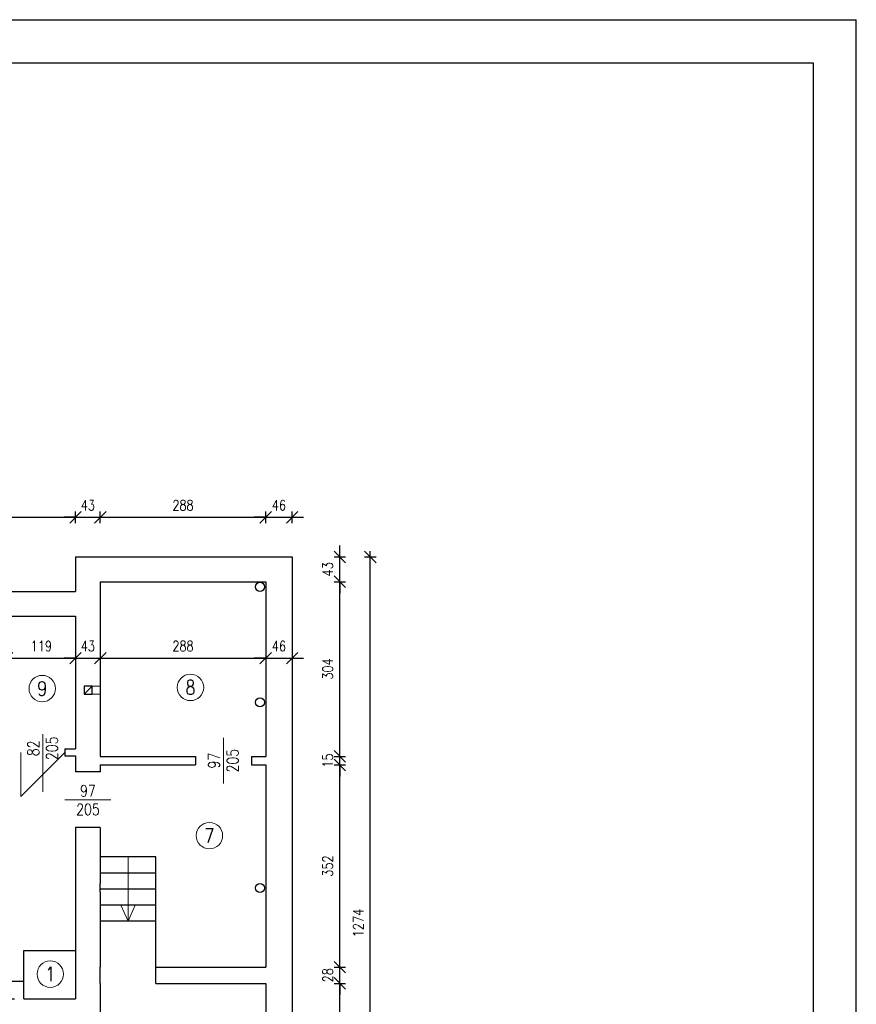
# Model space of a CAD drawing. Header units: centimetres. Extents: x 16800 to 40740, y -5708 to 2993.
# Tile 11 of 34: x 25699 to 27155, y -1782 to -68. Entities that reach past the tile are written whole.
import ezdxf
from ezdxf.enums import TextEntityAlignment as Align

# ---------------------------------------------------------------- set-up
doc = ezdxf.new("R2010")
doc.units = ezdxf.units.CM
doc.header["$MEASUREMENT"] = 0
doc.linetypes.add('ACAD_ISO03W100', pattern=[30, 12, -18])
doc.layers.get('defpoints').update_dxf_attribs({"color": 6})
for name, color, linetype, lineweight in [('linia pomocnicza', 7, 'Continuous', 18), ('linia widokowa', 8, 'Continuous', 25), ('wymiary', 7, 'Continuous', 18)]:
    doc.layers.add(name, color=color, linetype=linetype, lineweight=lineweight)
doc.styles.get("Standard").update_dxf_attribs({"font": 'romanc.shx', "width": 0.8})
doc.dimstyles.new('OLO', dxfattribs={"dimtxt": 18, "dimasz": 20, "dimexe": 10, "dimexo": 10, "dimgap": 12, "dimtad": 1, "dimdec": 1, "dimdsep": 46, "dimtxsty": 'Standard', "dimblk1": 'OBLIQUE', "dimblk2": 'OBLIQUE', "dimsah": 1, "dimcen": 2.5, "dimdle": 10, "dimclrd": 1, "dimclre": 1, "dimclrt": 1, "dimadec": 0, "dimazin": 0, "dimtfac": 1, "dimtdec": 1, "dimtix": 1, "dimtmove": 2, "dimatfit": 3, "dimldrblk": 'OBLIQUE', "dimfxl": 0, "dimtolj": 1, "dimarcsym": 0})

# ---------------------------------------------------------------- blocks, each defined once
blk = doc.blocks.new('_OBLIQUE')
at = {"color": 0, "linetype": 'ByBlock'}
blk.add_line((-0.5, -0.5), (0.5, 0.5), dxfattribs=at)
blk = doc.blocks.new('*D576')
at = {"layer": 'defpoints', "color": 0}
for p in [(26127, -1745), (26256, -1745), (26127, -2234)]:
    blk.add_point(p, dxfattribs=at)
at = {"layer": 'wymiary', "color": 1, "lineweight": -2}
for p, q in [((26246, -1745), (26266, -1745)), ((26256, -2244), (26256, -1735)), ((26246, -2234), (26266, -2234))]:
    blk.add_line(p, q, dxfattribs=at)
at = {"layer": 'wymiary', "color": 1, "linetype": 'ByBlock', "lineweight": -2, "xscale": 20, "yscale": 20, "zscale": 20}
for p, rotation in [((26256, -1745), 90), ((26256, -2234), 270)]:
    blk.add_blockref('_OBLIQUE', p, dxfattribs=dict(at, rotation=rotation))
at = {"layer": 'wymiary', "color": 1, "insert": (26235, -1989.5), "char_height": 18, "attachment_point": 5, "rotation": 90}
blk.add_mtext('\\A1;489', dxfattribs=at)
blk = doc.blocks.new('*D577')
at = {"layer": 'defpoints', "color": 0}
for p in [(26127, -1717), (26256, -1717), (26127, -1745)]:
    blk.add_point(p, dxfattribs=at)
at = {"layer": 'wymiary', "color": 1, "lineweight": -2}
for p, q in [((26256, -1717), (26256, -1697)), ((26256, -1755), (26256, -1707)), ((26246, -1717), (26266, -1717)), ((26246, -1745), (26266, -1745)), ((26256, -1745), (26256, -1765))]:
    blk.add_line(p, q, dxfattribs=at)
at = {"layer": 'wymiary', "color": 1, "linetype": 'ByBlock', "lineweight": -2, "xscale": 20, "yscale": 20, "zscale": 20}
for p, rotation in [((26256, -1717), 270), ((26256, -1745), 90)]:
    blk.add_blockref('_OBLIQUE', p, dxfattribs=dict(at, rotation=rotation))
at = {"layer": 'wymiary', "color": 1, "insert": (26235, -1731), "char_height": 18, "attachment_point": 5, "rotation": 90}
blk.add_mtext('\\A1;28', dxfattribs=at)
blk = doc.blocks.new('*D578')
at = {"layer": 'defpoints', "color": 0}
for p in [(26127, -1365), (26256, -1365), (26127, -1717)]:
    blk.add_point(p, dxfattribs=at)
at = {"layer": 'wymiary', "color": 1, "lineweight": -2}
for p, q in [((26246, -1365), (26266, -1365)), ((26256, -1727), (26256, -1355)), ((26246, -1717), (26266, -1717))]:
    blk.add_line(p, q, dxfattribs=at)
at = {"layer": 'wymiary', "color": 1, "linetype": 'ByBlock', "lineweight": -2, "xscale": 20, "yscale": 20, "zscale": 20}
for p, rotation in [((26256, -1365), 90), ((26256, -1717), 270)]:
    blk.add_blockref('_OBLIQUE', p, dxfattribs=dict(at, rotation=rotation))
at = {"layer": 'wymiary', "color": 1, "insert": (26235, -1541), "char_height": 18, "attachment_point": 5, "rotation": 90}
blk.add_mtext('\\A1;352', dxfattribs=at)
blk = doc.blocks.new('*D579')
at = {"layer": 'defpoints', "color": 0}
for p in [(26127, -1350), (26256, -1350), (26127, -1365)]:
    blk.add_point(p, dxfattribs=at)
at = {"layer": 'wymiary', "color": 1, "lineweight": -2}
for p, q in [((26256, -1350), (26256, -1330)), ((26246, -1350), (26266, -1350)), ((26256, -1375), (26256, -1340)), ((26246, -1365), (26266, -1365)), ((26256, -1365), (26256, -1385))]:
    blk.add_line(p, q, dxfattribs=at)
at = {"layer": 'wymiary', "color": 1, "linetype": 'ByBlock', "lineweight": -2, "xscale": 20, "yscale": 20, "zscale": 20}
for p, rotation in [((26256, -1350), 270), ((26256, -1365), 90)]:
    blk.add_blockref('_OBLIQUE', p, dxfattribs=dict(at, rotation=rotation))
at = {"layer": 'wymiary', "color": 1, "insert": (26235, -1357.5), "char_height": 18, "attachment_point": 5, "rotation": 90}
blk.add_mtext('\\A1;15', dxfattribs=at)
blk = doc.blocks.new('*D580')
at = {"layer": 'defpoints', "color": 0}
for p in [(26127, -1046), (26256, -1046), (26127, -1350)]:
    blk.add_point(p, dxfattribs=at)
at = {"layer": 'wymiary', "color": 1, "lineweight": -2}
for p, q in [((26256, -1360), (26256, -1036)), ((26246, -1046), (26266, -1046)), ((26246, -1350), (26266, -1350))]:
    blk.add_line(p, q, dxfattribs=at)
at = {"layer": 'wymiary', "color": 1, "linetype": 'ByBlock', "lineweight": -2, "xscale": 20, "yscale": 20, "zscale": 20}
for p, rotation in [((26256, -1046), 90), ((26256, -1350), 270)]:
    blk.add_blockref('_OBLIQUE', p, dxfattribs=dict(at, rotation=rotation))
at = {"layer": 'wymiary', "color": 1, "insert": (26235, -1198), "char_height": 18, "attachment_point": 5, "rotation": 90}
blk.add_mtext('\\A1;304', dxfattribs=at)
blk = doc.blocks.new('*D581')
at = {"layer": 'defpoints', "color": 0}
for p in [(26173, -1003), (26256, -1003), (26127, -1046)]:
    blk.add_point(p, dxfattribs=at)
at = {"layer": 'wymiary', "color": 1, "lineweight": -2}
for p, q in [((26256, -1003), (26256, -983)), ((26256, -1056), (26256, -993)), ((26246, -1003), (26266, -1003)), ((26246, -1046), (26266, -1046)), ((26256, -1046), (26256, -1066))]:
    blk.add_line(p, q, dxfattribs=at)
at = {"layer": 'wymiary', "color": 1, "linetype": 'ByBlock', "lineweight": -2, "xscale": 20, "yscale": 20, "zscale": 20}
for p, rotation in [((26256, -1003), 270), ((26256, -1046), 90)]:
    blk.add_blockref('_OBLIQUE', p, dxfattribs=dict(at, rotation=rotation))
at = {"layer": 'wymiary', "color": 1, "insert": (26235, -1024.5), "char_height": 18, "attachment_point": 5, "rotation": 90}
blk.add_mtext('\\A1;43', dxfattribs=at)
blk = doc.blocks.new('*D582')
at = {"layer": 'defpoints', "color": 0}
for p in [(26173, -1003), (26309, -1003), (26173, -2277)]:
    blk.add_point(p, dxfattribs=at)
at = {"layer": 'wymiary', "color": 1, "lineweight": -2}
for p, q in [((26309, -2287), (26309, -993)), ((26299, -1003), (26319, -1003)), ((26299, -2277), (26319, -2277))]:
    blk.add_line(p, q, dxfattribs=at)
at = {"layer": 'wymiary', "color": 1, "linetype": 'ByBlock', "lineweight": -2, "xscale": 20, "yscale": 20, "zscale": 20}
for p, rotation in [((26309, -1003), 90), ((26309, -2277), 270)]:
    blk.add_blockref('_OBLIQUE', p, dxfattribs=dict(at, rotation=rotation))
at = {"layer": 'wymiary', "color": 1, "insert": (26288, -1640), "char_height": 18, "attachment_point": 5, "rotation": 90}
blk.add_mtext('\\A1;1274', dxfattribs=at)
blk = doc.blocks.new('*D590')
at = {"layer": 'defpoints', "color": 0}
for p in [(25796, -934), (25372, -991), (25796, -1003)]:
    blk.add_point(p, dxfattribs=at)
at = {"layer": 'wymiary', "color": 1, "lineweight": -2}
for p, q in [((25372, -944), (25372, -924)), ((25796, -944), (25796, -924)), ((25362, -934), (25806, -934))]:
    blk.add_line(p, q, dxfattribs=at)
at = {"layer": 'wymiary', "color": 1, "linetype": 'ByBlock', "lineweight": -2, "xscale": 20, "yscale": 20, "zscale": 20, "rotation": 180}
blk.add_blockref('_OBLIQUE', (25372, -934), dxfattribs=at)
at = {"layer": 'wymiary', "color": 1, "linetype": 'ByBlock', "lineweight": -2, "xscale": 20, "yscale": 20, "zscale": 20}
blk.add_blockref('_OBLIQUE', (25796, -934), dxfattribs=at)
at = {"layer": 'wymiary', "color": 1, "insert": (25584, -913), "char_height": 18, "attachment_point": 5}
blk.add_mtext('\\A1;424', dxfattribs=at)
blk = doc.blocks.new('*D591')
at = {"layer": 'defpoints', "color": 0}
for p in [(25839, -934), (25796, -1003), (25839, -1046)]:
    blk.add_point(p, dxfattribs=at)
at = {"layer": 'wymiary', "color": 1, "lineweight": -2}
for p, q in [((25796, -944), (25796, -924)), ((25839, -944), (25839, -924)), ((25796, -934), (25776, -934)), ((25786, -934), (25849, -934)), ((25839, -934), (25859, -934))]:
    blk.add_line(p, q, dxfattribs=at)
at = {"layer": 'wymiary', "color": 1, "linetype": 'ByBlock', "lineweight": -2, "xscale": 20, "yscale": 20, "zscale": 20}
blk.add_blockref('_OBLIQUE', (25796, -934), dxfattribs=at)
at = {"layer": 'wymiary', "color": 1, "linetype": 'ByBlock', "lineweight": -2, "xscale": 20, "yscale": 20, "zscale": 20, "rotation": 180}
blk.add_blockref('_OBLIQUE', (25839, -934), dxfattribs=at)
at = {"layer": 'wymiary', "color": 1, "insert": (25817.5, -913), "char_height": 18, "attachment_point": 5}
blk.add_mtext('\\A1;43', dxfattribs=at)
blk = doc.blocks.new('*D592')
at = {"layer": 'defpoints', "color": 0}
for p in [(26127, -934), (25839, -1046), (26127, -1046)]:
    blk.add_point(p, dxfattribs=at)
at = {"layer": 'wymiary', "color": 1, "lineweight": -2}
for p, q in [((25839, -944), (25839, -924)), ((26127, -944), (26127, -924)), ((25829, -934), (26137, -934))]:
    blk.add_line(p, q, dxfattribs=at)
at = {"layer": 'wymiary', "color": 1, "linetype": 'ByBlock', "lineweight": -2, "xscale": 20, "yscale": 20, "zscale": 20, "rotation": 180}
blk.add_blockref('_OBLIQUE', (25839, -934), dxfattribs=at)
at = {"layer": 'wymiary', "color": 1, "linetype": 'ByBlock', "lineweight": -2, "xscale": 20, "yscale": 20, "zscale": 20}
blk.add_blockref('_OBLIQUE', (26127, -934), dxfattribs=at)
at = {"layer": 'wymiary', "color": 1, "insert": (25983, -913), "char_height": 18, "attachment_point": 5}
blk.add_mtext('\\A1;288', dxfattribs=at)
blk = doc.blocks.new('*D593')
at = {"layer": 'defpoints', "color": 0}
for p in [(26173, -934), (26173, -1003), (26127, -1046)]:
    blk.add_point(p, dxfattribs=at)
at = {"layer": 'wymiary', "color": 1, "lineweight": -2}
for p, q in [((26127, -944), (26127, -924)), ((26173, -944), (26173, -924)), ((26127, -934), (26107, -934)), ((26117, -934), (26183, -934)), ((26173, -934), (26193, -934))]:
    blk.add_line(p, q, dxfattribs=at)
at = {"layer": 'wymiary', "color": 1, "linetype": 'ByBlock', "lineweight": -2, "xscale": 20, "yscale": 20, "zscale": 20}
blk.add_blockref('_OBLIQUE', (26127, -934), dxfattribs=at)
at = {"layer": 'wymiary', "color": 1, "linetype": 'ByBlock', "lineweight": -2, "xscale": 20, "yscale": 20, "zscale": 20, "rotation": 180}
blk.add_blockref('_OBLIQUE', (26173, -934), dxfattribs=at)
at = {"layer": 'wymiary', "color": 1, "insert": (26150, -913), "char_height": 18, "attachment_point": 5}
blk.add_mtext('\\A1;46', dxfattribs=at)
blk = doc.blocks.new('*D611')
at = {"layer": 'defpoints', "color": 0}
for p in [(25677, -1179), (25796, -1179), (25796, -1179)]:
    blk.add_point(p, dxfattribs=at)
at = {"layer": 'wymiary', "color": 1, "lineweight": -2}
for p, q in [((25667, -1179), (25806, -1179)), ((25677, -1169), (25677, -1169)), ((25796, -1169), (25796, -1169))]:
    blk.add_line(p, q, dxfattribs=at)
at = {"layer": 'wymiary', "color": 1, "linetype": 'ByBlock', "lineweight": -2, "xscale": 20, "yscale": 20, "zscale": 20, "rotation": 180}
blk.add_blockref('_OBLIQUE', (25677, -1179), dxfattribs=at)
at = {"layer": 'wymiary', "color": 1, "linetype": 'ByBlock', "lineweight": -2, "xscale": 20, "yscale": 20, "zscale": 20}
blk.add_blockref('_OBLIQUE', (25796, -1179), dxfattribs=at)
at = {"layer": 'wymiary', "color": 1, "insert": (25736.5, -1158), "char_height": 18, "attachment_point": 5}
blk.add_mtext('\\A1;119', dxfattribs=at)
blk = doc.blocks.new('*D612')
at = {"layer": 'defpoints', "color": 0}
for p in [(25796, -1179), (25839, -1179), (25839, -1179)]:
    blk.add_point(p, dxfattribs=at)
at = {"layer": 'wymiary', "color": 1, "lineweight": -2}
for p, q in [((25796, -1179), (25776, -1179)), ((25786, -1179), (25849, -1179)), ((25796, -1169), (25796, -1169)), ((25839, -1169), (25839, -1169)), ((25839, -1179), (25859, -1179))]:
    blk.add_line(p, q, dxfattribs=at)
at = {"layer": 'wymiary', "color": 1, "linetype": 'ByBlock', "lineweight": -2, "xscale": 20, "yscale": 20, "zscale": 20}
blk.add_blockref('_OBLIQUE', (25796, -1179), dxfattribs=at)
at = {"layer": 'wymiary', "color": 1, "linetype": 'ByBlock', "lineweight": -2, "xscale": 20, "yscale": 20, "zscale": 20, "rotation": 180}
blk.add_blockref('_OBLIQUE', (25839, -1179), dxfattribs=at)
at = {"layer": 'wymiary', "color": 1, "insert": (25817.5, -1158), "char_height": 18, "attachment_point": 5}
blk.add_mtext('\\A1;43', dxfattribs=at)
blk = doc.blocks.new('*D613')
at = {"layer": 'defpoints', "color": 0}
for p in [(25839, -1179), (26127, -1179), (26127, -1179)]:
    blk.add_point(p, dxfattribs=at)
at = {"layer": 'wymiary', "color": 1, "lineweight": -2}
for p, q in [((25829, -1179), (26137, -1179)), ((25839, -1169), (25839, -1169)), ((26127, -1169), (26127, -1169))]:
    blk.add_line(p, q, dxfattribs=at)
at = {"layer": 'wymiary', "color": 1, "linetype": 'ByBlock', "lineweight": -2, "xscale": 20, "yscale": 20, "zscale": 20, "rotation": 180}
blk.add_blockref('_OBLIQUE', (25839, -1179), dxfattribs=at)
at = {"layer": 'wymiary', "color": 1, "linetype": 'ByBlock', "lineweight": -2, "xscale": 20, "yscale": 20, "zscale": 20}
blk.add_blockref('_OBLIQUE', (26127, -1179), dxfattribs=at)
at = {"layer": 'wymiary', "color": 1, "insert": (25983, -1158), "char_height": 18, "attachment_point": 5}
blk.add_mtext('\\A1;288', dxfattribs=at)
blk = doc.blocks.new('*D614')
at = {"layer": 'defpoints', "color": 0}
for p in [(26127, -1179), (26173, -1179), (26173, -1179)]:
    blk.add_point(p, dxfattribs=at)
at = {"layer": 'wymiary', "color": 1, "lineweight": -2}
for p, q in [((26127, -1179), (26107, -1179)), ((26117, -1179), (26183, -1179)), ((26127, -1169), (26127, -1169)), ((26173, -1169), (26173, -1169)), ((26173, -1179), (26193, -1179))]:
    blk.add_line(p, q, dxfattribs=at)
at = {"layer": 'wymiary', "color": 1, "linetype": 'ByBlock', "lineweight": -2, "xscale": 20, "yscale": 20, "zscale": 20}
blk.add_blockref('_OBLIQUE', (26127, -1179), dxfattribs=at)
at = {"layer": 'wymiary', "color": 1, "linetype": 'ByBlock', "lineweight": -2, "xscale": 20, "yscale": 20, "zscale": 20, "rotation": 180}
blk.add_blockref('_OBLIQUE', (26173, -1179), dxfattribs=at)
at = {"layer": 'wymiary', "color": 1, "insert": (26150, -1158), "char_height": 18, "attachment_point": 5}
blk.add_mtext('\\A1;46', dxfattribs=at)

msp = doc.modelspace()

# ---------------------------------------------------------------- linework, layer by layer
at = {"layer": 'defpoints'}
for p, q in [((22955, -68), (27155, -68)), ((22955, -68), (27155, -68)), ((27155, -3038), (27155, -68)), ((23030, -143), (27080, -143)), ((27080, -143), (27080, -2963))]:
    msp.add_line(p, q, dxfattribs=at)
at = {"layer": 'linia pomocnicza'}
for p, q in [((25825, -1228), (25839, -1228)), ((25825, -1242), (25839, -1242)), ((25739, -1411.5), (25739, -1311.5)), ((26053.5, -1397.5), (26053.5, -1317.5)), ((25777.5, -1343), (25700.5, -1420)), ((25700.5, -1420), (25700.5, -1343)), ((25777.5, -1425.5), (25857.5, -1425.5)), ((25887.5, -1525), (25887.5, -1637)), ((25887.5, -1637), (25875, -1609)), ((25887.5, -1637), (25900, -1609))]:
    msp.add_line(p, q, dxfattribs=at)
for centre in [(25738, -1232), (25996, -1230), (26029, -1488), (25752, -1729)]:
    msp.add_circle(centre, 23, dxfattribs=at)
at = {"layer": 'linia widokowa'}
for p, q in [((25796, -1003), (25796, -1063)), ((25796, -1003), (26173, -1003)), ((26173, -1003), (26173, -2277)), ((25839, -1046), (25839, -1350)), ((25839, -1046), (26127, -1046)), ((26127, -1046), (26127, -1350)), ((25374, -1063), (25796, -1063)), ((25677, -1106), (25796, -1106)), ((25796, -1106), (25796, -1337)), ((25811, -1242), (25825, -1228)), ((25777.5, -1337), (25796, -1337)), ((25777.5, -1337), (25777.5, -1349)), ((25777.5, -1349), (25796, -1349)), ((25796, -1349), (25796, -1377)), ((25839, -1350), (26005, -1350)), ((26005, -1350), (26005, -1365)), ((26102, -1350), (26102, -1365)), ((26102, -1350), (26127, -1350)), ((25839, -1365), (25839, -1377)), ((25839, -1365), (26005, -1365)), ((26102, -1365), (26127, -1365)), ((26127, -1365), (26127, -1717)), ((25839, -1377), (25796, -1377)), ((25796, -1474), (25796, -1772)), ((25839, -1474), (25796, -1474)), ((25839, -1474), (25839, -1571)), ((25936, -1525), (25839, -1525)), ((25936, -1717), (25936, -1525)), ((25936, -1553), (25839, -1553)), ((25839, -1586), (25839, -1571)), ((25936, -1581), (25839, -1581)), ((25839, -1586), (25839, -1717)), ((25936, -1609), (25839, -1609)), ((25936, -1637), (25839, -1637)), ((25706, -1772), (25706, -1688)), ((25706, -1688), (25796, -1688)), ((25839, -1745), (25839, -1717)), ((25936, -1717), (26127, -1717)), ((25936, -1745), (25936, -1717)), ((25408, -1741), (25706, -1741)), ((25839, -1745), (25839, -1801)), ((25936, -1745), (26127, -1745)), ((26127, -1745), (26127, -2234)), ((25706, -1772), (25796, -1772))]:
    msp.add_line(p, q, dxfattribs=at)
at = {"layer": 'linia widokowa', "linetype": 'ACAD_ISO03W100'}
msp.add_line((25408, -1772), (25706, -1772), dxfattribs=at)
at = {"layer": 'linia widokowa'}
msp.add_lwpolyline([(25825, -1235), (25825, -1228), (25811, -1228), (25811, -1242), (25825, -1242), (25825, -1235)], dxfattribs=at)
for centre in [(26117, -1055), (26117, -1256), (26117, -1579)]:
    msp.add_circle(centre, 8, dxfattribs=at)

# ---------------------------------------------------------------- texts
at = {"layer": 'linia pomocnicza', "width": 0.8}
for s, height, p in [('9', 25, (25738, -1232)), ('8', 25, (25996, -1230)), ('97', 20, (25817.5, -1410)), ('205', 20, (25817.5, -1442.381)), ('7', 25, (26029, -1488)), ('1', 25, (25752, -1729))]:
    msp.add_text(s, height=height, dxfattribs=at).set_placement(p, align=Align.MIDDLE)
for s, p in [('205', (25754.881, -1336)), ('82', (25722.5, -1336)), ('97', (26037, -1357.5)), ('205', (26069.381, -1357.5))]:
    msp.add_text(s, height=20, rotation=90, dxfattribs=at).set_placement(p, align=Align.MIDDLE)

# ---------------------------------------------------------------- dimensions: what is measured, and where the dimension line sits
at = {"layer": 'wymiary'}
for base, p1, p2, picture, middle in [((25796, -934), (25372, -991), (25796, -1003), '*D590', (25584, -913)), ((25839, -934), (25796, -1003), (25839, -1046), '*D591', (25817.5, -913)), ((26127, -934), (25839, -1046), (26127, -1046), '*D592', (25983, -913)), ((26173, -934), (26127, -1046), (26173, -1003), '*D593', (26150, -913)), ((25796, -1179), (25677, -1179), (25796, -1179), '*D611', (25736.5, -1158)), ((25839, -1179), (25796, -1179), (25839, -1179), '*D612', (25817.5, -1158)), ((26127, -1179), (25839, -1179), (26127, -1179), '*D613', (25983, -1158)), ((26173, -1179), (26127, -1179), (26173, -1179), '*D614', (26150, -1158))]:
    dim = msp.add_linear_dim(base=base, p1=p1, p2=p2, dimstyle='OLO', dxfattribs=at)
    dim.commit()
    dim.dimension.update_dxf_attribs({"geometry": picture, "text_midpoint": middle})
for base, p1, p2, picture, middle in [((26256, -1003), (26127, -1046), (26173, -1003), '*D581', (26235, -1024.5)), ((26309, -1003), (26173, -2277), (26173, -1003), '*D582', (26288, -1640)), ((26256, -1046), (26127, -1350), (26127, -1046), '*D580', (26235, -1198)), ((26256, -1350), (26127, -1365), (26127, -1350), '*D579', (26235, -1357.5)), ((26256, -1365), (26127, -1717), (26127, -1365), '*D578', (26235, -1541)), ((26256, -1717), (26127, -1745), (26127, -1717), '*D577', (26235, -1731)), ((26256, -1745), (26127, -2234), (26127, -1745), '*D576', (26235, -1989.5))]:
    dim = msp.add_linear_dim(base=base, p1=p1, p2=p2, angle=90, dimstyle='OLO', dxfattribs=at)
    dim.commit()
    dim.dimension.update_dxf_attribs({"geometry": picture, "text_midpoint": middle})

doc.saveas('drawing.dxf')
